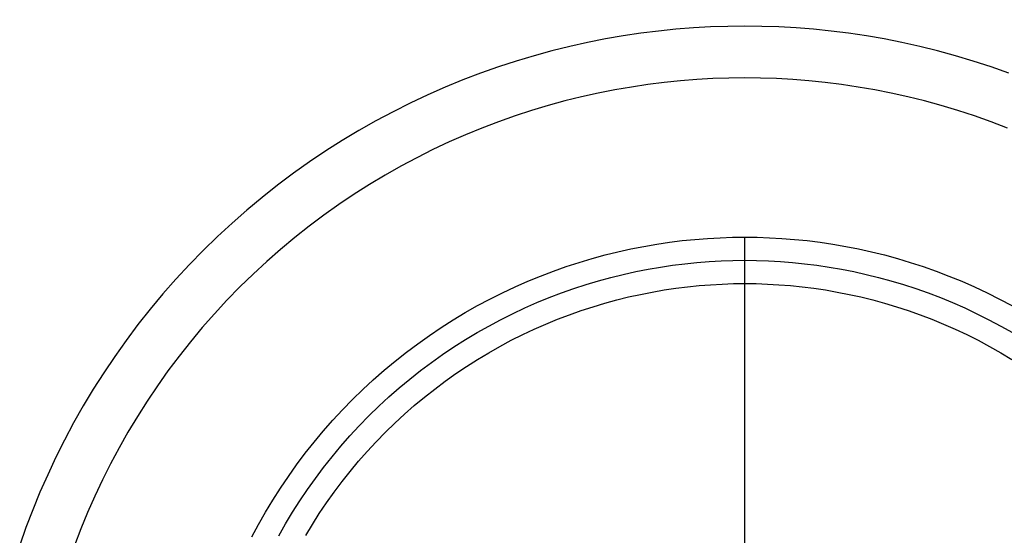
# Model space of a CAD drawing. Header units: millimetres. Extents: x -1135 to -483, y 786 to 1438.
# Tile 12 of 14: x -991 to -744, y 1176 to 1306. Entities that reach past the tile are written whole.
import ezdxf

# ---------------------------------------------------------------- set-up
doc = ezdxf.new("R2010")
doc.units = ezdxf.units.MM
doc.layers.add('EXTRUSIÓN', color=7, linetype='Continuous')

msp = doc.modelspace()

# ---------------------------------------------------------------- linework, layer by layer
at = {"layer": 'EXTRUSIÓN', "extrusion": (1, 0, 0)}
for points in [[(1437.676632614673, -1240.144565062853), (1170.667200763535, -595.5267734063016)], [(1424.682832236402, -1245.526773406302), (1157.673400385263, -600.9089817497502)]]:
    msp.add_lwpolyline(points, dxfattribs=at)
at = {"layer": 'EXTRUSIÓN'}
for points in [[(-742.7408520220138, 1292.379650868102), (-747.200641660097, 1293.956681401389), (-751.6721536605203, 1295.415372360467), (-756.1509707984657, 1296.756412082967), (-760.6327669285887, 1297.980692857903), (-765.1133176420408, 1299.08930199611), (-769.5885100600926, 1300.083512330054), (-774.0543517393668, 1300.964772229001), (-778.50697867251, 1301.734695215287), (-782.942662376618, 1302.395049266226), (-787.3578160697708, 1302.947745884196), (-791.7489999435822, 1303.394829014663), (-796.1129255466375, 1303.738463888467), (-800.446459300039, 1303.98092586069), (-804.746625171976, 1304.124589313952), (-809.0106065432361, 1304.171916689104), (-813.2745879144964, 1304.124589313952), (-817.574753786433, 1303.98092586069), (-821.9082875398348, 1303.738463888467), (-826.2722131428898, 1303.394829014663), (-830.6633970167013, 1302.947745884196), (-835.0785507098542, 1302.395049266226), (-839.5142344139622, 1301.734695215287), (-843.9668613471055, 1300.964772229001), (-848.4327030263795, 1300.083512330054), (-852.9078954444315, 1299.08930199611), (-857.3884461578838, 1297.980692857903), (-861.8702422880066, 1296.756412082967), (-866.3490594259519, 1295.415372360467), (-870.8205714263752, 1293.956681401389), (-875.2803610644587, 1292.379650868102), (-879.7239315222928, 1290.683804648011), (-884.1467186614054, 1288.868886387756), (-888.5441040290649, 1286.934866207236), (-892.9114285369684, 1284.881946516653), (-897.2440067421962, 1282.710566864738), (-901.5371416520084, 1280.42140775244), (-905.7861399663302, 1278.015393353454), (-909.9863276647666, 1275.493693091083), (-914.1330658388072, 1272.857722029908), (-918.2217666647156, 1270.109140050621), (-922.2479094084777, 1267.249849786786), (-926.2070563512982, 1264.281993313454), (-930.0948685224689, 1261.20794758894), (-933.907121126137, 1258.03031866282), (-937.6397185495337, 1254.751934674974), (-941.2887088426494, 1251.375837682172), (-944.850297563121, 1247.905274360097), (-948.3208608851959, 1244.343685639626), (-951.6969578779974, 1240.69469534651), (-954.9753418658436, 1236.962097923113), (-958.1529707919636, 1233.149845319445), (-961.2270165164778, 1229.262033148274), (-964.1948729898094, 1225.302886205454), (-967.0541632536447, 1221.276743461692), (-969.8027452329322, 1217.188042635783), (-972.4387162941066, 1213.041304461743), (-974.9604165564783, 1208.841116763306), (-977.3664309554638, 1204.592118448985), (-979.6555900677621, 1200.298983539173), (-981.8269697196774, 1195.966405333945), (-983.8798894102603, 1191.599080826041), (-985.8139095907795, 1187.201695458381), (-987.6288278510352, 1182.778908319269), (-989.3246740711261, 1178.335337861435), (-990.9017046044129, 1173.875548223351)], [(-743.0802307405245, 1278.602321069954), (-747.2232443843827, 1280.18346265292), (-751.3813801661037, 1281.653825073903), (-755.550445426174, 1283.013852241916), (-759.7263217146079, 1284.264185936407), (-763.9049755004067, 1285.405658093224), (-768.0824681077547, 1286.439282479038), (-772.2549648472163, 1287.366245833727), (-776.4187433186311, 1288.187898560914), (-780.5702008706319, 1288.905745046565), (-784.7058612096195, 1289.521433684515), (-788.8223801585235, 1290.036746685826), (-792.9165505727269, 1290.453589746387), (-796.985306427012, 1290.773981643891), (-801.0257260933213, 1291.000043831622), (-805.0350348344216, 1291.133990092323), (-809.0106065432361, 1291.178116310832), (-812.9861782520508, 1291.133990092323), (-816.995486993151, 1291.000043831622), (-821.0359066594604, 1290.773981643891), (-825.1046625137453, 1290.453589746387), (-829.1988329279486, 1290.036746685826), (-833.3153518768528, 1289.521433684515), (-837.4510122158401, 1288.905745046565), (-841.6024697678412, 1288.187898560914), (-845.7662482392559, 1287.366245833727), (-849.9387449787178, 1286.439282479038), (-854.116237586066, 1285.405658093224), (-858.2948913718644, 1284.264185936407), (-862.4707676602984, 1283.013852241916), (-866.6398329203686, 1281.653825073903), (-870.7979687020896, 1280.18346265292), (-874.9409823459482, 1278.602321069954), (-879.0646184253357, 1276.910161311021), (-883.164570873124, 1275.106955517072), (-887.2364957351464, 1273.192892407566), (-891.2760244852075, 1271.168381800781), (-895.2787778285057, 1269.034058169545), (-899.2403799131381, 1266.790783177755), (-903.1564728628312, 1264.439647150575), (-907.0227315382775, 1261.981969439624), (-910.8348784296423, 1259.419297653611), (-914.5886985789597, 1256.753405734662), (-918.2800544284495, 1253.986290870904), (-921.9049004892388, 1251.120169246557), (-925.4592977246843, 1248.157470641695), (-928.9394275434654, 1245.100831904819), (-932.3416052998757, 1241.953089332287), (-935.662293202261, 1238.717269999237), (-938.8981125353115, 1235.396582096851), (-942.0458551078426, 1231.994404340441), (-945.1024938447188, 1228.51427452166), (-948.0651924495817, 1224.959877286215), (-950.9313140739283, 1221.335031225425), (-953.698428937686, 1217.643675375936), (-956.3643208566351, 1213.889855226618), (-958.9269926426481, 1210.077708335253), (-961.3846703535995, 1206.211449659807), (-963.7358063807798, 1202.295356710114), (-965.9790813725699, 1198.333754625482), (-968.1134050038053, 1194.331001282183), (-970.1379156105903, 1190.291472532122), (-972.051978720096, 1186.2195476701), (-973.8551845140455, 1182.119595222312), (-975.5473442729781, 1177.995959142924), (-977.1284858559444, 1173.852945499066)], [(-932.6243052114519, 1175.981068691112), (-930.966058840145, 1179.090977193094), (-929.2231635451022, 1182.168913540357), (-927.396466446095, 1185.211491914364), (-925.4869926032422, 1188.21535193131), (-923.4959444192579, 1191.177170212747), (-921.424700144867, 1194.093671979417), (-919.2748114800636, 1196.961642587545), (-917.0480002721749, 1199.77793892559), (-914.7461543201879, 1202.539500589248), (-912.3713223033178, 1205.24336075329), (-909.9257078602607, 1207.886656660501), (-907.4116628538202, 1210.466639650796), (-904.8316798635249, 1212.980684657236), (-902.188383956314, 1215.426299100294), (-899.4845237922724, 1217.801131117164), (-896.722962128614, 1220.102977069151), (-893.9066657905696, 1222.329788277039), (-891.0386951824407, 1224.479676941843), (-888.1221934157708, 1226.550921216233), (-885.1603751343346, 1228.541969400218), (-882.156515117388, 1230.451443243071), (-879.1139367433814, 1232.278140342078), (-876.0360003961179, 1234.021035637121), (-872.9260918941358, 1235.679282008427), (-869.7876110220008, 1237.252209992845), (-866.6239602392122, 1238.739326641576), (-863.438533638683, 1240.140313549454), (-860.2347062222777, 1241.455024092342), (-857.0158235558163, 1242.683479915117), (-853.7851918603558, 1243.825866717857), (-850.5460685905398, 1244.882529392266), (-847.3016535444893, 1245.853966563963), (-844.0550805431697, 1246.740824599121), (-840.8094097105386, 1247.543891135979), (-837.5676203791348, 1248.264088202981), (-834.332604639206, 1248.90246498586), (-831.1071615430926, 1249.460190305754), (-827.8939919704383, 1249.938544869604), (-824.6956941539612, 1250.338913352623), (-821.5147598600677, 1250.662776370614), (-818.3535712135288, 1250.911702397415), (-815.2143981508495, 1251.087339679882), (-812.0993964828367, 1251.191408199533), (-809.0106065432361, 1251.225691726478), (-805.9218166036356, 1251.191408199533), (-802.8068149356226, 1251.087339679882), (-799.6676418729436, 1250.911702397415), (-796.5064532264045, 1250.662776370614), (-793.3255189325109, 1250.338913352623), (-790.127221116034, 1249.938544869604), (-786.9140515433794, 1249.460190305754), (-783.6886084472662, 1248.90246498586), (-780.4535927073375, 1248.264088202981), (-777.2118033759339, 1247.543891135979), (-773.966132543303, 1246.740824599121), (-770.7195595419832, 1245.853966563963), (-767.4751444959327, 1244.882529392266), (-764.2360212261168, 1243.825866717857), (-761.0053895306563, 1242.683479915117), (-757.7865068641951, 1241.455024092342), (-754.5826794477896, 1240.140313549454), (-751.3972528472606, 1238.739326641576), (-748.233602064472, 1237.252209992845), (-745.095121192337, 1235.679282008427), (-741.9852126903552, 1234.021035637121)], [(-809.0106065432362, 972.9054749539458), (-809.0106065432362, 1251.225691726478)], [(-925.8606371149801, 1176.285092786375), (-924.190704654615, 1179.234177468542), (-922.4404785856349, 1182.149384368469), (-920.6109410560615, 1185.027493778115), (-918.7032441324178, 1187.865321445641), (-916.7187083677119, 1190.65972968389), (-914.6588205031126, 1193.407638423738), (-912.5252303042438, 1196.106036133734), (-910.3197465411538, 1198.7519905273), (-908.0443321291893, 1201.342658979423), (-905.7010984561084, 1203.875298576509), (-903.2922989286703, 1206.347275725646), (-900.8203217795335, 1208.756075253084), (-898.287682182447, 1211.099308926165), (-895.697013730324, 1213.37472333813), (-893.0510593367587, 1215.580207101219), (-890.3526616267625, 1217.713797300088), (-887.604752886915, 1219.773685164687), (-884.8103446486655, 1221.758220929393), (-881.9725169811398, 1223.665917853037), (-879.0944075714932, 1225.49545538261), (-876.1792006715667, 1227.24568145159), (-873.2301159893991, 1228.915613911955), (-870.2503976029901, 1230.504441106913), (-867.2433029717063, 1232.01152159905), (-864.2120921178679, 1233.436383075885), (-861.1600170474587, 1234.778720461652), (-858.0903114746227, 1236.038393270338), (-855.0061809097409, 1237.215422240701), (-851.9107931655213, 1238.309985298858), (-848.8072693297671, 1239.322412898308), (-845.698675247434, 1240.253182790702), (-842.5880135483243, 1241.102914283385), (-839.4782162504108, 1241.87236204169), (-836.3721379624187, 1242.562409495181), (-833.2725497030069, 1243.174061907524), (-830.1821333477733, 1243.708439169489), (-827.1034767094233, 1244.166768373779), (-824.0390692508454, 1244.55037622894), (-820.991298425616, 1244.860681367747), (-817.9624466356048, 1245.099186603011), (-814.9546887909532, 1245.267471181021), (-811.970090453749, 1245.3671830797), (-809.0106065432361, 1245.400031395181), (-806.0511226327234, 1245.3671830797), (-803.0665242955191, 1245.267471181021), (-800.0587664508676, 1245.099186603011), (-797.0299146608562, 1244.860681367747), (-793.9821438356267, 1244.55037622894), (-790.9177363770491, 1244.166768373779), (-787.8390797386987, 1243.708439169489), (-784.7486633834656, 1243.174061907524), (-781.6490751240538, 1242.562409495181), (-778.5429968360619, 1241.87236204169), (-775.4331995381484, 1241.102914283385), (-772.3225378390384, 1240.253182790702), (-769.2139437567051, 1239.322412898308), (-766.1104199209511, 1238.309985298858), (-763.0150321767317, 1237.215422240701), (-759.9309016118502, 1236.038393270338), (-756.8611960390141, 1234.778720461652), (-753.809120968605, 1233.436383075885), (-750.7779101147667, 1232.01152159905), (-747.7708154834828, 1230.504441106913), (-744.791097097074, 1228.915613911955), (-741.8420124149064, 1227.24568145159)], [(-809.0106065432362, 978.7311352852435), (-809.0106065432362, 1245.400031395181)], [(-809.0106065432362, 978.7311352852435), (-809.0106065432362, 1245.400031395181)], [(-919.1582457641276, 1176.299441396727), (-917.4844907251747, 1179.087276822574), (-915.7348895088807, 1181.83963562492), (-913.9105438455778, 1184.553472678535), (-912.0127165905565, 1187.225787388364), (-910.0428295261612, 1189.853634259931), (-908.0024603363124, 1192.434133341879), (-905.8933387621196, 1194.964480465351), (-903.7173419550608, 1197.441957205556), (-901.4764890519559, 1199.863940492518), (-899.17293500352, 1202.227911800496), (-896.808963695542, 1204.531465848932), (-894.3869804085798, 1206.772318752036), (-891.9095036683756, 1208.948315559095), (-889.3791565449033, 1211.057437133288), (-886.7986574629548, 1213.097806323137), (-884.1708105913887, 1215.067693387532), (-881.4984958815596, 1216.965520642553), (-878.7846588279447, 1218.789866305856), (-876.0323000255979, 1220.539467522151), (-873.2444645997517, 1222.213222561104), (-870.4242315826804, 1223.810192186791), (-867.5747033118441, 1225.329600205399), (-864.6989949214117, 1226.770833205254), (-861.8002239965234, 1228.133439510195), (-858.8815004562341, 1229.417127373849), (-855.9459167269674, 1230.621762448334), (-852.9965382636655, 1231.747364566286), (-850.0363944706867, 1232.794103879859), (-847.0684700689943, 1233.762296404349), (-844.0956969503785, 1234.652399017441), (-841.1209465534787, 1235.465003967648), (-838.1470227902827, 1236.200832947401), (-835.1766555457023, 1236.860730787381), (-832.2124947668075, 1237.445658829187), (-829.2571051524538, 1237.956688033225), (-826.3129614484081, 1238.394991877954), (-823.3824443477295, 1238.761839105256), (-820.4678369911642, 1239.05858636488), (-817.5713220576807, 1239.286670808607), (-814.6949794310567, 1239.44760268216), (-811.8407844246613, 1239.542957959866), (-809.0106065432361, 1239.574371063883), (-806.1804286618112, 1239.542957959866), (-803.3262336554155, 1239.44760268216), (-800.4498910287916, 1239.286670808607), (-797.553376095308, 1239.05858636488), (-794.6387687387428, 1238.761839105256), (-791.7082516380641, 1238.394991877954), (-788.7641079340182, 1237.956688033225), (-785.8087183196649, 1237.445658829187), (-782.84455754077, 1236.860730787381), (-779.8741902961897, 1236.200832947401), (-776.9002665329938, 1235.465003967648), (-773.9255161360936, 1234.652399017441), (-770.9527430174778, 1233.762296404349), (-767.9848186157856, 1232.794103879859), (-765.024674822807, 1231.747364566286), (-762.075296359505, 1230.621762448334), (-759.1397126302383, 1229.417127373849), (-756.2209890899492, 1228.133439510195), (-753.3222181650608, 1226.770833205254), (-750.4465097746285, 1225.329600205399), (-747.5969815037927, 1223.810192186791), (-744.7767484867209, 1222.213222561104), (-741.9889130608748, 1220.539467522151)], [(-809.0106065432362, 984.556795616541), (-809.0106065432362, 1239.574371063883)]]:
    msp.add_lwpolyline(points, dxfattribs=at)

doc.saveas('drawing.dxf')
